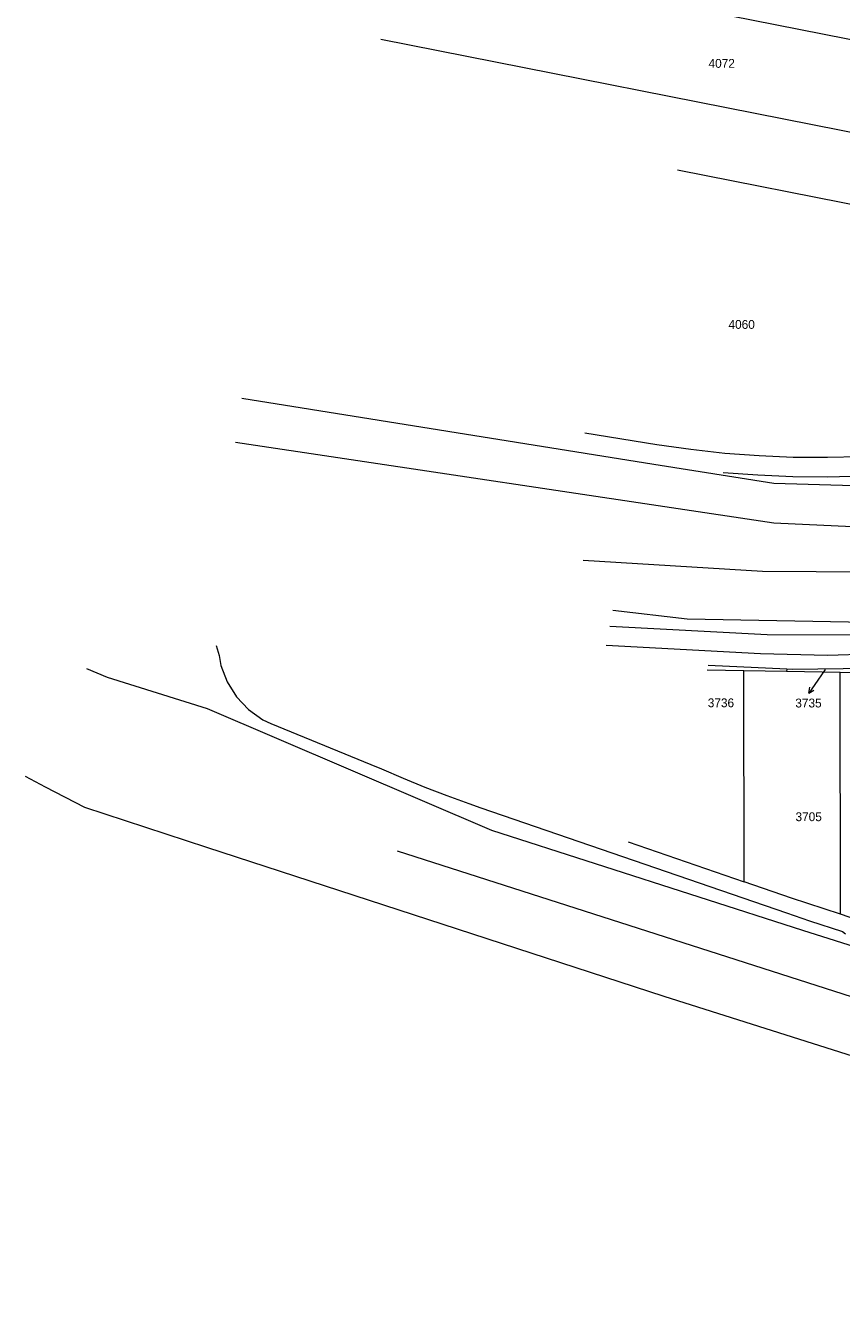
# Model space of a CAD drawing. Header units: metres. Extents: x -595226 to -593310, y -1169452 to -1167804.
# Tile 2 of 35: x -595035 to -594878, y -1169118 to -1168875. Entities that reach past the tile are written whole.
import ezdxf
from ezdxf.enums import TextEntityAlignment as Align

# ---------------------------------------------------------------- set-up
doc = ezdxf.new("R2010")
doc.units = ezdxf.units.M
doc.layers.add('geo katastr', color=5, linetype='Continuous', lineweight=0)
doc.layers.add('Pop  PČ popisy', color=7, linetype='Continuous')
doc.styles.add('dgn023', font='dgn023.shx')

# ---------------------------------------------------------------- blocks, each defined once
blk = doc.blocks.new('1029237')
at = {"layer": 'Pop  PČ popisy', "color": 6, "linetype": 'Continuous', "lineweight": 0}
for p, q in [((0, 0), (-1.72, -2.46)), ((-1.72, -2.46), (-1.56, -1.35)), ((-1.72, -2.46), (-0.74, -1.93))]:
    blk.add_line(p, q, dxfattribs=at)

msp = doc.modelspace()

# ---------------------------------------------------------------- linework, layer by layer
at = {"layer": 'geo katastr', "color": 5, "true_color": 0x0000fa}
for p, q in [((-594826.01, -1168887.39), (-594965.68, -1168859.74)), ((-594830.25, -1168904.36), (-594966.52, -1168877.37)), ((-594858.62, -1168912.54), (-594909.52, -1168902.46)), ((-594891.03, -1168970.3), (-594994.44, -1168954.77)), ((-594894.08, -1168961.1), (-594900.78, -1168960.6)), ((-594887.38, -1168961.38), (-594894.08, -1168961.1)), ((-594880.67, -1168961.44), (-594887.38, -1168961.38)), ((-594873.96, -1168961.28), (-594880.67, -1168961.44)), ((-594875.87, -1168970.98), (-594891.03, -1168970.3)), ((-594927.62, -1168977.38), (-594893.19, -1168979.53)), ((-594893.19, -1168979.53), (-594864.05, -1168979.68)), ((-594922.53, -1168990.07), (-594892.32, -1168991.65)), ((-594892.32, -1168991.65), (-594873.81, -1168991.77)), ((-594893.55, -1168995.4), (-594923.24, -1168993.82)), ((-594880.72, -1168995.73), (-594893.55, -1168995.4)), ((-594871.3, -1168995.39), (-594880.72, -1168995.73)), ((-594896.75, -1168998.63), (-594903.83, -1168998.5)), ((-594888.51, -1168998.35), (-594903.65, -1168997.63)), ((-594896.69, -1169039.19), (-594896.75, -1168998.63)), ((-594888.6, -1168998.78), (-594896.75, -1168998.63)), ((-594888.51, -1168998.35), (-594888.6, -1168998.78)), ((-594878.27, -1168998.96), (-594888.6, -1168998.78)), ((-594881.13, -1168998.43), (-594882.57, -1169000.47)), ((-594878.18, -1169045.41), (-594878.27, -1168998.96)), ((-594873, -1168999.06), (-594878.27, -1168998.96)), ((-594919.01, -1169031.51), (-594896.69, -1169039.19)), ((-594963.39, -1169033.21), (-594697.7, -1169118.47))]:
    msp.add_line(p, q, dxfattribs=at)
for points in [[(-594993.25, -1168946.3), (-594914.09, -1168958.93), (-594891.01, -1168962.61), (-594875.67, -1168963.06), (-594836.42, -1168961.21), (-594834.16, -1168960.73), (-594804.34, -1168954.46), (-594797.95, -1168953.11), (-594789.64, -1168949.96), (-594743.48, -1168932.44), (-594693.37, -1168904.14), (-594666.36, -1168882.52)], [(-594927.33, -1168952.97), (-594913.49, -1168955.17), (-594906.98, -1168956.1), (-594900.43, -1168956.82), (-594893.86, -1168957.31), (-594887.28, -1168957.59), (-594880.7, -1168957.64), (-594874.46, -1168957.49)], [(-594921.95, -1168987), (-594907.7, -1168988.66), (-594873.2, -1168989.33), (-594833.28, -1168986.27), (-594792.18, -1168979.36), (-594744.08, -1168966.37)], [(-594998.19, -1168993.81), (-594997.62, -1168995.7), (-594997.29, -1168997.63), (-594996.08, -1169000.79), (-594994.28, -1169003.65), (-594991.96, -1169006.1), (-594989.21, -1169008.07), (-594987.67, -1169008.76), (-594968.48, -1169016.64), (-594966.37, -1169017.5), (-594962.23, -1169019.28), (-594958.05, -1169020.98), (-594953.84, -1169022.61), (-594949.6, -1169024.16), (-594947.32, -1169024.97), (-594888.6, -1169045.14), (-594884.15, -1169046.67), (-594877.8, -1169048.71), (-594877.22, -1169049.16)], [(-595023.06, -1168998.23), (-595019.11, -1168999.87), (-594999.89, -1169005.86), (-594945.26, -1169029.23), (-594885.51, -1169048.44), (-594872.97, -1169052.46)], [(-594872.84, -1168998.19), (-594887.45, -1168998.4), (-594888.51, -1168998.35)], [(-594760.4, -1169108.02), (-594760.69, -1169107.93), (-594762.38, -1169107.39), (-594797.71, -1169096.6), (-594851.86, -1169080.29), (-594871.86, -1169073.98), (-594912.12, -1169061.22), (-594999.99, -1169032.56), (-595023.39, -1169024.89), (-595030.96, -1169020.97), (-595034.83, -1169018.97)], [(-594878.18, -1169045.41), (-594887.63, -1169042.3), (-594896.69, -1169039.19)], [(-594848.61, -1169053.73), (-594854.07, -1169052.39), (-594865.34, -1169049.32), (-594876.53, -1169045.96), (-594878.18, -1169045.41)]]:
    msp.add_lwpolyline(points, dxfattribs=at)

# ---------------------------------------------------------------- block references
msp.add_blockref('1029237', (-594882.57, -1169000.47), dxfattribs=at)

# ---------------------------------------------------------------- texts
at = {"layer": 'geo katastr', "color": 5, "true_color": 0x0000fa, "style": 'dgn023'}
for s, p in [('4072', (-594901.03, -1168881.98)), ('4060', (-594897.2, -1168932.12)), ('3736', (-594901.18, -1169004.8)), ('3735', (-594884.36, -1169004.84)), ('3705', (-594884.32, -1169026.68))]:
    msp.add_text(s, height=1.7, dxfattribs=at).set_placement(p, align=Align.MIDDLE_CENTER)

doc.saveas('drawing.dxf')
